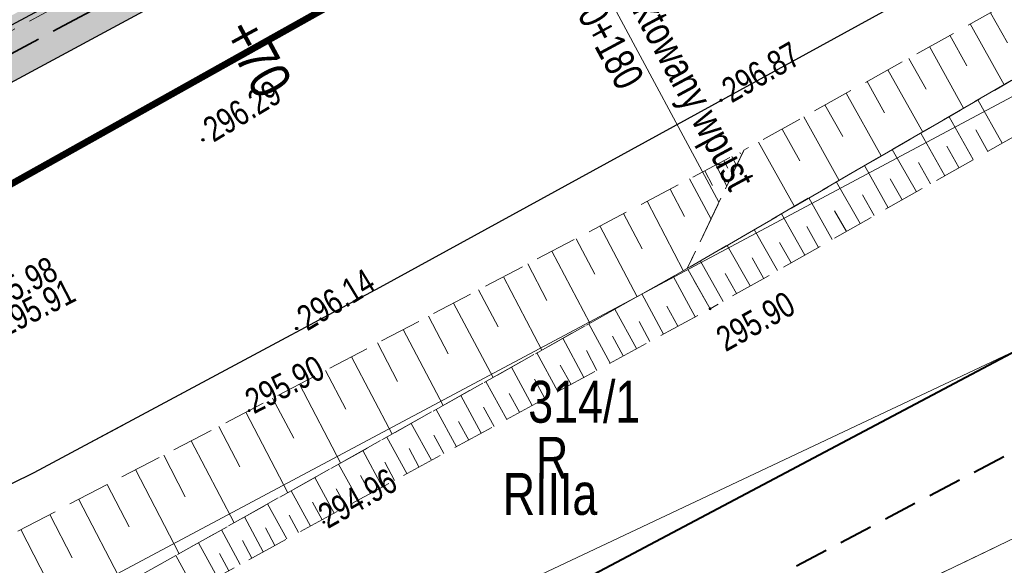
# Model space of a CAD drawing. Header units: metres. Extents: x 7437397 to 7437781, y 5556608 to 5556944.
# Tile 35 of 46: x 7437664 to 7437693, y 5556742 to 5556758. Entities that reach past the tile are written whole.
import ezdxf

# ---------------------------------------------------------------- set-up
doc = ezdxf.new("R2010")
doc.units = ezdxf.units.M
doc.header["$MEASUREMENT"] = 0
for name, pattern in [('314-500', [2.5, 2, -0.5]), ('BUBZ01-500', [1.75, 1.25, -0.5]), ('EGBU01-500', [1, 0.5, -0.5]), ('KTCR02-500', [1.5, 1, -0.5]), ('KTJZ01-500', [2, 1.5, -0.5])]:
    doc.linetypes.add(name, pattern=pattern)
for name, color, linetype, lineweight in [('_PROJ_ZAGOSPODAROWANIE', 7, 'Continuous', 13), ('ARCH_HATCH', 7, 'Continuous', 13), ('BUBZ01', 250, 'Continuous', 5), ('BUIB02_01', 250, 'Continuous', 5), ('D_kilometraz', 7, 'Continuous', 13), ('D_kraweznik', 7, 'Continuous', 30), ('D_obrzeze', 7, 'Continuous', 30), ('D_opisy', 7, 'Continuous', 13), ('EGBD03', 250, 'Continuous', 5), ('EGBK02', 250, 'Continuous', 5), ('EGBU01', 250, 'Continuous', 5), ('Elektryka_kanalizacja_technologiczna', 240, '314-500', 35), ('KTJZ01', 250, 'Continuous', 5), ('KTKR01', 250, 'Continuous', 5), ('MPZP', 250, 'Continuous', 5), ('punkt wysokościowy sztuczny', 7, 'Continuous', 5), ('RTPW01', 250, 'Continuous', 5), ('RTPW02', 250, 'Continuous', 5), ('rzedne dla projektanta', 250, 'Continuous', 5)]:
    doc.layers.add(name, color=color, linetype=linetype, lineweight=lineweight)
doc.styles.get("Standard").update_dxf_attribs({"font": 'txt.shx', "width": 0.75})
doc.styles.add('Style-Arial Narrow', font='ARIALN.TTF')

# ---------------------------------------------------------------- blocks, each defined once
blk = doc.blocks.new('PW02')
at = {"layer": 'punkt wysokościowy sztuczny', "linetype": 'Continuous', "lineweight": 13}
h = blk.add_hatch(color=0, dxfattribs=at)
edge = h.paths.add_edge_path()
edge.add_arc((0, 0), 0.45, 0, 360)

msp = doc.modelspace()

# ---------------------------------------------------------------- hatches: boundary and pattern name
at = {"layer": '_PROJ_ZAGOSPODAROWANIE'}
h = msp.add_hatch(dxfattribs=at)
h.set_pattern_fill('AR-CONC', color=251, scale=0.1, style=0)
h.set_pattern_definition([(50, (0, 0), (0.7172601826, -0.062752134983), [0.075, -0.825]), (355, (0, 0), (-0.138751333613, 0.7521921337), [0.06, -0.66]), (100.45144446, (0.0598, -0.0052), (0.578508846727, 0.68943999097), [0.063740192, -0.701142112]), (46.1842, (0, 0.2), (1.06724133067, -0.16551928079), [0.1125, -1.2375]), (96.63563549, (0.0889, 0.1862), (0.93466194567, 0.97411860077), [0.095610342, -1.05171376]), (351.18416399, (0, 0.2), (0.93466194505, 0.97411860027), [0.09, -0.990000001]), (21, (0.1, 0.15), (0.59690705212, -0.402618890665), [0.075, -0.825]), (326, (0.1, 0.15), (0.24331533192, 0.725150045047), [0.06, -0.66]), (71.45144474, (0.14974, 0.11645), (0.84022237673, 0.322531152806), [0.06374019, -0.701142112]), (37.5, (0, 0), (0.012159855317, 0.332893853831), [0, -0.652, 0, -0.67, 0, -0.6625]), (7.5, (0, 0), (0.263069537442, 0.394411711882), [0, -0.382, 0, -0.637, 0, -0.2525]), (327.5, (-0.223, 0), (0.5338224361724, -0.022554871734), [0, -0.25, 0, -0.78, 0, -1.035]), (317.5, (-0.323, 0), (0.583186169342, 0.100104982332), [0, -0.325, 0, -0.518, 0, -0.735])])
h.paths.add_polyline_path([(7437638.768, 5556745.033), (7437684.009, 5556769.397), (7437683.89, 5556769.617), (7437679.419, 5556767.209), (7437678.979, 5556766.972), (7437678.538, 5556766.734), (7437678.098, 5556766.497), (7437677.658, 5556766.26), (7437677.218, 5556766.023), (7437676.777, 5556765.786), (7437676.337, 5556765.549), (7437675.897, 5556765.312), (7437675.457, 5556765.075), (7437675.017, 5556764.838), (7437674.576, 5556764.601), (7437674.136, 5556764.364), (7437673.696, 5556764.127), (7437673.256, 5556763.89), (7437672.815, 5556763.652), (7437672.375, 5556763.415), (7437671.935, 5556763.178), (7437671.495, 5556762.941), (7437671.055, 5556762.704), (7437670.614, 5556762.467), (7437670.174, 5556762.23), (7437669.734, 5556761.993), (7437669.294, 5556761.756), (7437668.853, 5556761.519), (7437668.413, 5556761.282), (7437667.973, 5556761.045), (7437667.533, 5556760.808), (7437667.093, 5556760.571), (7437666.652, 5556760.333), (7437666.212, 5556760.096), (7437665.772, 5556759.859), (7437665.332, 5556759.622), (7437664.891, 5556759.385), (7437664.451, 5556759.148), (7437664.011, 5556758.911), (7437663.571, 5556758.674), (7437663.131, 5556758.437), (7437662.69, 5556758.2), (7437662.25, 5556757.963), (7437661.81, 5556757.726), (7437661.37, 5556757.489), (7437660.929, 5556757.251), (7437660.489, 5556757.014), (7437660.049, 5556756.777), (7437659.609, 5556756.54), (7437659.169, 5556756.303), (7437658.728, 5556756.066), (7437658.288, 5556755.829), (7437657.848, 5556755.592), (7437657.408, 5556755.355), (7437656.967, 5556755.118), (7437656.527, 5556754.881), (7437656.087, 5556754.644), (7437655.647, 5556754.407), (7437655.207, 5556754.169), (7437654.766, 5556753.932), (7437654.326, 5556753.695), (7437653.886, 5556753.458), (7437653.446, 5556753.221), (7437653.005, 5556752.984), (7437652.565, 5556752.747), (7437652.125, 5556752.51), (7437651.685, 5556752.273), (7437651.245, 5556752.036), (7437650.804, 5556751.799), (7437650.364, 5556751.562), (7437649.924, 5556751.325), (7437649.484, 5556751.088), (7437649.043, 5556750.85), (7437648.603, 5556750.613), (7437648.163, 5556750.376), (7437647.723, 5556750.139), (7437647.283, 5556749.902), (7437646.842, 5556749.665), (7437646.402, 5556749.428), (7437645.962, 5556749.191), (7437645.522, 5556748.954), (7437645.081, 5556748.717), (7437644.641, 5556748.48), (7437644.201, 5556748.243), (7437643.761, 5556748.006), (7437643.321, 5556747.768), (7437642.88, 5556747.531), (7437642.44, 5556747.294), (7437642, 5556747.057), (7437641.56, 5556746.82), (7437641.119, 5556746.583), (7437640.679, 5556746.346), (7437639.24, 5556745.571), (7437638.65, 5556745.253)])
at = {"layer": 'ARCH_HATCH', "linetype": 'Continuous', "lineweight": 25}
h = msp.add_hatch(color=254, dxfattribs=at)
h.dxf.hatch_style = 1
h.paths.add_polyline_path([(7437684.009, 5556769.397), (7437638.768, 5556745.033), (7437640.8, 5556744.423), (7437651.173, 5556750.01), (7437651.613, 5556750.247), (7437652.141, 5556750.531), (7437652.582, 5556750.768), (7437678.765, 5556764.869, 0.109552)])

# ---------------------------------------------------------------- linework, layer by layer
at = {"layer": '_PROJ_ZAGOSPODAROWANIE', "linetype": '314-500'}
msp.add_lwpolyline([(7437574.98, 5556714.07, 0.2, 0.2, 0), (7437590.898, 5556722.559, 0.2, 0.2, 0), (7437596.853, 5556725.825, 0.2, 0.2, 0), (7437609.876, 5556733.065, 0.2, 0.2, 0), (7437612.907, 5556734.654, 0.2, 0.2, 0), (7437631.127, 5556743.978, 0.2, 0.2, 0), (7437638.748, 5556748.16, 0.2, 0.2, 0), (7437651.337, 5556755.099, 0.2, 0.2, 0), (7437661.046, 5556760.397, 0.2, 0.2, 0), (7437671.575, 5556766.01, 0.2, 0.2, 0), (7437677.838, 5556769.349, 0.2, 0.2, 0), (7437680.108, 5556770.559, 0.2, 0.2, 0), (7437683.04, 5556776.81, 0.2, 0.2, 0), (7437685.856, 5556778.354, 0.2, 0.2, 0), (7437690.99, 5556768.992, 0.2, 0.2, 0), (7437515.52, 5556670.824, 0, 0, 0)], format="xyseb", dxfattribs=at)
at = {"layer": 'BUBZ01', "color": 7, "linetype": 'BUBZ01-500', "lineweight": 13, "flags": 128}
for points in [[(7437746.872, 5556788.228), (7437746.063, 5556789.713), (7437714.33, 5556770.76), (7437685.28, 5556754.57), (7437683.59, 5556751.04), (7437715.37, 5556769.47), (7437746.872, 5556788.228)], [(7437747.563, 5556786.957), (7437746.872, 5556788.228), (7437715.37, 5556769.47), (7437683.59, 5556751.04), (7437684.27, 5556749.84), (7437716.3, 5556767.98), (7437747.563, 5556786.957)], [(7437683.59, 5556751.04), (7437663.9, 5556740), (7437649.42, 5556733.49), (7437648.7, 5556734.44), (7437648.34, 5556735.26), (7437670.51, 5556746.8), (7437685.28, 5556754.57), (7437683.59, 5556751.04)], [(7437649.42, 5556733.49), (7437663.9, 5556740), (7437683.59, 5556751.04), (7437684.27, 5556749.84), (7437664.32, 5556738.99), (7437649.73, 5556732.31), (7437649.42, 5556733.49)]]:
    msp.add_lwpolyline(points, close=True, dxfattribs=at)
msp.add_lwpolyline([(7437649.055, 5556752.478), (7437665.84, 5556761.7), (7437669.56, 5556761.45), (7437655.14, 5556753.67), (7437639.69, 5556745.22), (7437638.72, 5556747.2), (7437649.055, 5556752.478)], dxfattribs=at)
at = {"layer": 'BUBZ01', "color": 7, "linetype": 'Continuous', "lineweight": 13, "flags": 128}
for points in [[(7437692.64, 5556758.67), (7437693.15, 5556757.77)], [(7437692.04, 5556758.34), (7437693.05, 5556756.52)], [(7437691.43, 5556758), (7437691.94, 5556757.09)], [(7437690.82, 5556757.66), (7437691.84, 5556755.82)], [(7437690.2, 5556757.31), (7437690.72, 5556756.39)], [(7437689.58, 5556756.97), (7437690.62, 5556755.11)], [(7437688.96, 5556756.62), (7437689.48, 5556755.69)], [(7437688.33, 5556756.27), (7437689.38, 5556754.4)], [(7437692.99, 5556754.78), (7437692.26, 5556756.07)], [(7437687.7, 5556755.92), (7437688.23, 5556754.98)], [(7437687.07, 5556755.57), (7437688.12, 5556753.67)], [(7437692.13, 5556754.29), (7437691.41, 5556755.57)], [(7437686.42, 5556755.2), (7437686.95, 5556754.25)], [(7437691.28, 5556753.81), (7437690.56, 5556755.08)], [(7437692.56, 5556754.53), (7437692.2, 5556755.18)], [(7437685.72, 5556754.81), (7437686.79, 5556752.89)], [(7437685.16, 5556754.5), (7437685.18, 5556754.46)], [(7437690.43, 5556753.33), (7437689.71, 5556754.59)], [(7437691.7, 5556754.05), (7437691.34, 5556754.69)], [(7437684.68, 5556754.25), (7437684.8, 5556754.03)], [(7437684.92, 5556754.38), (7437685.06, 5556754.11)], [(7437690.85, 5556753.57), (7437690.49, 5556754.2)], [(7437684.11, 5556753.95), (7437684.34, 5556753.52)], [(7437684.44, 5556754.13), (7437684.77, 5556753.5)], [(7437689.59, 5556752.85), (7437688.88, 5556754.11)], [(7437683.66, 5556753.72), (7437684.3, 5556752.51)], [(7437688.75, 5556752.38), (7437688.05, 5556753.62)], [(7437690.01, 5556753.09), (7437689.65, 5556753.72)], [(7437683.08, 5556753.41), (7437683.51, 5556752.59)], [(7437682.39, 5556753.05), (7437683.47, 5556750.98)], [(7437687.92, 5556751.91), (7437687.22, 5556753.15)], [(7437689.17, 5556752.62), (7437688.82, 5556753.24)], [(7437688.34, 5556752.14), (7437687.99, 5556752.76)], [(7437681.69, 5556752.68), (7437682.24, 5556751.63)], [(7437687.1, 5556751.44), (7437686.4, 5556752.67)], [(7437680.98, 5556752.31), (7437682.09, 5556750.2)], [(7437686.28, 5556750.98), (7437685.59, 5556752.2)], [(7437687.51, 5556751.67), (7437687.16, 5556752.29)], [(7437680.27, 5556751.93), (7437680.83, 5556750.87)], [(7437686.69, 5556751.21), (7437686.34, 5556751.82)], [(7437679.55, 5556751.56), (7437680.68, 5556749.41)], [(7437685.47, 5556750.52), (7437684.78, 5556751.73)], [(7437684.66, 5556750.06), (7437683.98, 5556751.26)], [(7437685.87, 5556750.75), (7437685.53, 5556751.36)], [(7437678.83, 5556751.18), (7437679.4, 5556750.09)], [(7437678.1, 5556750.79), (7437679.25, 5556748.6)], [(7437683.83, 5556749.6), (7437683.17, 5556750.81)], [(7437685.06, 5556750.29), (7437684.72, 5556750.89)], [(7437677.36, 5556750.4), (7437677.94, 5556749.3)], [(7437682.88, 5556749.08), (7437682.23, 5556750.28)], [(7437676.61, 5556750.01), (7437677.79, 5556747.79)], [(7437682.07, 5556748.65), (7437681.43, 5556749.83)], [(7437683.31, 5556749.32), (7437682.98, 5556749.92)], [(7437675.86, 5556749.62), (7437676.45, 5556748.49)], [(7437675.11, 5556749.22), (7437676.3, 5556746.95)], [(7437681.29, 5556748.22), (7437680.65, 5556749.39)], [(7437682.47, 5556748.86), (7437682.15, 5556749.46)], [(7437680.5, 5556747.79), (7437679.87, 5556748.96)], [(7437681.68, 5556748.43), (7437681.36, 5556749.02)], [(7437674.34, 5556748.82), (7437674.94, 5556747.67)], [(7437680.89, 5556748), (7437680.58, 5556748.59)], [(7437673.57, 5556748.41), (7437674.78, 5556746.1)], [(7437679.73, 5556747.37), (7437679.1, 5556748.52)], [(7437672.79, 5556748), (7437673.4, 5556746.84)], [(7437678.96, 5556746.95), (7437678.34, 5556748.1)], [(7437680.12, 5556747.58), (7437679.8, 5556748.16)], [(7437679.34, 5556747.16), (7437679.03, 5556747.74)], [(7437672.01, 5556747.59), (7437673.24, 5556745.24)], [(7437678.2, 5556746.54), (7437677.58, 5556747.67)], [(7437671.21, 5556747.17), (7437671.84, 5556745.98)], [(7437677.44, 5556746.13), (7437676.83, 5556747.25)], [(7437678.58, 5556746.75), (7437678.27, 5556747.31)], [(7437676.7, 5556745.72), (7437676.09, 5556746.83)], [(7437677.82, 5556746.33), (7437677.51, 5556746.9)], [(7437670.41, 5556746.75), (7437671.66, 5556744.35)], [(7437669.6, 5556746.33), (7437670.23, 5556745.12)], [(7437675.95, 5556745.32), (7437675.35, 5556746.42)], [(7437677.07, 5556745.92), (7437676.76, 5556746.48)], [(7437675.22, 5556744.92), (7437674.62, 5556746.01)], [(7437676.32, 5556745.52), (7437676.02, 5556746.07)], [(7437668.78, 5556745.9), (7437670.06, 5556743.45)], [(7437675.58, 5556745.12), (7437675.29, 5556745.67)], [(7437667.96, 5556745.47), (7437668.6, 5556744.23)], [(7437674.49, 5556744.52), (7437673.9, 5556745.61)], [(7437673.77, 5556744.13), (7437673.18, 5556745.2)], [(7437674.85, 5556744.72), (7437674.56, 5556745.26)], [(7437667.12, 5556745.04), (7437668.42, 5556742.53)], [(7437673.05, 5556743.74), (7437672.47, 5556744.8)], [(7437674.13, 5556744.32), (7437673.83, 5556744.86)], [(7437666.27, 5556744.6), (7437666.93, 5556743.33)], [(7437673.41, 5556743.93), (7437673.11, 5556744.47)], [(7437672.34, 5556743.35), (7437671.76, 5556744.41)], [(7437665.42, 5556744.15), (7437666.75, 5556741.6)], [(7437671.63, 5556742.97), (7437671.06, 5556744.02)], [(7437672.69, 5556743.54), (7437672.4, 5556744.07)], [(7437664.56, 5556743.7), (7437665.23, 5556742.41)], [(7437670.93, 5556742.59), (7437670.37, 5556743.63)], [(7437671.98, 5556743.16), (7437671.7, 5556743.68)], [(7437671.28, 5556742.78), (7437671, 5556743.3)], [(7437663.69, 5556743.25), (7437665.04, 5556740.64)], [(7437670.24, 5556742.21), (7437669.68, 5556743.24)], [(7437669.55, 5556741.84), (7437669, 5556742.86)], [(7437670.59, 5556742.4), (7437670.31, 5556742.92)], [(7437668.87, 5556741.47), (7437668.32, 5556742.48)], [(7437669.9, 5556742.02), (7437669.62, 5556742.54)]]:
    msp.add_lwpolyline(points, dxfattribs=at)
at = {"layer": 'BUIB02_01', "color": 212, "linetype": 'Continuous', "lineweight": 40}
msp.add_line((7437677.78, 5556740.325), (7437751.665, 5556779.421), dxfattribs=at)
at = {"layer": 'D_kraweznik'}
msp.add_line((7437640.8, 5556744.423), (7437678.765, 5556764.869), dxfattribs=at)
at = {"layer": 'D_obrzeze'}
msp.add_line((7437634.321, 5556742.638), (7437684.009, 5556769.397), dxfattribs=at)
at = {"layer": 'D_opisy'}
msp.add_line((7437678.291, 5556764.613), (7437684.536, 5556753.016), dxfattribs=at)
at = {"layer": 'EGBD03', "color": 96, "linetype": 'Continuous', "lineweight": 13, "flags": 128}
for points in [[(7437666.4, 5556741.84), (7437693.3, 5556756.17)], [(7437668.45, 5556736.83), (7437696.39, 5556750.01)], [(7437679.77, 5556736.46), (7437695.02, 5556743.8)]]:
    msp.add_lwpolyline(points, dxfattribs=at)
at = {"layer": 'EGBU01', "color": 96, "linetype": 'EGBU01-500', "lineweight": 13, "flags": 128}
for points in [[(7437679.77, 5556736.46), (7437695.02, 5556743.8)], [(7437695.02, 5556743.8), (7437679.77, 5556736.46)]]:
    msp.add_lwpolyline(points, dxfattribs=at)
at = {"layer": 'Elektryka_kanalizacja_technologiczna'}
msp.add_line((7437640.444, 5556745.084), (7437678.375, 5556765.511), dxfattribs=at)
at = {"layer": 'KTJZ01', "color": 7, "linetype": 'KTJZ01-500', "lineweight": 13, "flags": 128}
msp.add_lwpolyline([(7437487.24, 5556665.88), (7437500.01, 5556668.65), (7437509.93, 5556671.34), (7437514.81, 5556672.66), (7437528.54, 5556677.57), (7437546.18, 5556685.08), (7437562.31, 5556693.39), (7437575.78, 5556700.17), (7437584.6, 5556705.2), (7437599.33, 5556712.79), (7437607.41, 5556717.03), (7437624.22, 5556725.75), (7437636.91, 5556731.79), (7437639.91, 5556733.3), (7437648.13, 5556737.1), (7437664.08, 5556744.94), (7437674.41, 5556750.47), (7437695.47, 5556762.01), (7437726.23, 5556778.98), (7437745.592, 5556790.579), (7437740.524, 5556799.89), (7437726.071, 5556794.065), (7437721.424, 5556793.261), (7437718.653, 5556793.684), (7437716.454, 5556794.853), (7437714.78, 5556796.65), (7437713.44, 5556798.18), (7437704.05, 5556814.76), (7437696.46, 5556806.77), (7437698.53, 5556806.84), (7437700.74, 5556806.26), (7437702.79, 5556804.94), (7437704.06, 5556803.16), (7437709.44, 5556793.77), (7437711.44, 5556790.12), (7437712.13, 5556787.63), (7437712.21, 5556785.35), (7437711.59, 5556783.66), (7437709.87, 5556781.76), (7437701.28, 5556777.09), (7437699.42, 5556776.48), (7437697.78, 5556776.19), (7437695.76, 5556776.41), (7437693.65, 5556777.51), (7437692.09, 5556778.89), (7437690.49, 5556781.22), (7437685.25, 5556778.28), (7437686.1, 5556775.03), (7437686.085, 5556773.72), (7437685.81, 5556772.51), (7437685.3, 5556771.32), (7437684.475, 5556769.98), (7437683.43, 5556768.68), (7437682.12, 5556767.23), (7437680.52, 5556765.9), (7437679.609, 5556765.424), (7437667.4, 5556758.73), (7437656.58, 5556752.94), (7437646.03, 5556747.24), (7437635.04, 5556741.31), (7437625.46, 5556735.97), (7437617.31, 5556731.03), (7437610.73, 5556727.32), (7437599.83, 5556721.28), (7437592.56, 5556717.41), (7437581.48, 5556711.39), (7437572.19, 5556706.38), (7437570.63, 5556705.57), (7437559.43, 5556699.57), (7437555.27, 5556697.37), (7437547.58, 5556693.6), (7437542.1, 5556690.99), (7437536.78, 5556688.64), (7437527.13, 5556684.56), (7437524.75, 5556685.69), (7437522.99, 5556687.15), (7437521.44, 5556689.45), (7437520.46, 5556691.39), (7437515.43, 5556689.51), (7437516.09, 5556686.202), (7437515.98, 5556684.5), (7437514.73, 5556681.38), (7437513.55, 5556680.28), (7437512.1, 5556679.32), (7437507.87, 5556678.13), (7437498.81, 5556675.82), (7437492.9, 5556674.29)], dxfattribs=at)
at = {"layer": 'KTKR01', "color": 7, "linetype": 'Continuous', "lineweight": 30, "flags": 128}
msp.add_lwpolyline([(7437745.592, 5556790.579), (7437726.23, 5556778.98), (7437695.47, 5556762.01), (7437674.41, 5556750.47), (7437664.08, 5556744.94), (7437648.13, 5556737.1), (7437639.91, 5556733.3), (7437636.91, 5556731.79), (7437624.22, 5556725.75)], dxfattribs=at)
at = {"layer": 'MPZP', "color": 212, "linetype": 'KTCR02-500', "lineweight": 40, "flags": 128}
msp.add_lwpolyline([(7437480.406, 5556653.046), (7437497.678, 5556655.366), (7437530.257, 5556663.123), (7437555.691, 5556673.002), (7437601.685, 5556696.111), (7437651.01, 5556723.248), (7437712.92, 5556755.928), (7437752.943, 5556777.073)], dxfattribs=at)
at = {"layer": 'rzedne dla projektanta', "color": 7, "linetype": 'Continuous', "lineweight": 40}
for centre in [(7437684.6, 5556756.06), (7437669.13, 5556754.88), (7437671.93, 5556749.25)]:
    msp.add_circle(centre, 0.0225, dxfattribs=at)

# ---------------------------------------------------------------- block references
at = {"layer": 'RTPW02', "color": 7, "linetype": 'Continuous', "lineweight": 13, "xscale": 0.1, "yscale": 0.1, "zscale": 0.1}
for p in [(7437684.27, 5556749.84), (7437670.51, 5556746.8), (7437672.74, 5556743.47)]:
    msp.add_blockref('PW02', p, dxfattribs=at)

# ---------------------------------------------------------------- texts
at = {"layer": 'D_kilometraz', "insert": (7437670.197, 5556758.351), "char_height": 1.2, "attachment_point": 4, "rotation": 298.304, "line_spacing_factor": 1.6, "style": 'Style-Arial Narrow'}
msp.add_mtext('+70', dxfattribs=at)
at = {"layer": 'D_opisy', "insert": (7437681.681, 5556761.105), "char_height": 0.9, "attachment_point": 1, "rotation": 298.304}
msp.add_mtext('\\pt11;\\fArial|b0|i0|c238238|p39;Projektowany wpust\\Pkm 0+180', dxfattribs=at)
at = {"layer": 'EGBD03', "color": 96, "linetype": 'Continuous', "lineweight": 30, "insert": (7437678.842, 5556746.422), "char_height": 1.25, "attachment_point": 7, "line_spacing_factor": 0.6}
msp.add_mtext('\\FWORKING_1250;\\H1x;\\W0.8;314/1', dxfattribs=at)
at = {"layer": 'EGBK02', "color": 96, "linetype": 'Continuous', "lineweight": 30, "insert": (7437678.082, 5556744.939), "char_height": 1.25, "attachment_point": 1, "line_spacing_factor": 0.6}
msp.add_mtext('\\FWORKING_1250;\\H1x;\\W0.8;RIIIa', dxfattribs=at)
at = {"layer": 'EGBU01', "color": 96, "linetype": 'Continuous', "lineweight": 30, "insert": (7437679.073, 5556744.768), "char_height": 1.25, "attachment_point": 7, "line_spacing_factor": 0.6}
msp.add_mtext('\\FWORKING_1250;\\H1x;\\W0.8;R', dxfattribs=at)
at = {"layer": 'RTPW01', "color": 7, "linetype": 'Continuous', "lineweight": 13, "char_height": 0.75, "attachment_point": 7, "line_spacing_factor": 0.6}
for s, insert, rotation in [('\\FWORKING_1250;\\H1x;\\W0.8;295.90', (7437684.742, 5556748.532), 29.171), ('\\FWORKING_1250;\\H1x;\\W0.8;295.90', (7437670.655, 5556746.678), 27.3), ('\\FWORKING_1250;\\H1x;\\W0.8;294.96', (7437672.863, 5556743.252), 29.421)]:
    msp.add_mtext(s, dxfattribs=dict(at, insert=insert, rotation=rotation))
at = {"layer": 'rzedne dla projektanta', "color": 7, "linetype": 'Continuous', "lineweight": 0, "char_height": 0.75, "attachment_point": 7, "line_spacing_factor": 0.6}
for s, insert, rotation in [('\\FWORKING_1250;\\H1x;\\W0.8; 296.87', (7437684.725, 5556755.843), 29.9914), ('\\FWORKING_1250;\\H1x;\\W0.8; 296.29', (7437669.259, 5556754.666), 31.1664), ('\\FWORKING_1250;\\H1x;\\W0.8; 295.98', (7437662.482, 5556749.527), 27.1617), ('\\FWORKING_1250;\\H1x;\\W0.8; 296.14', (7437672.059, 5556749.036), 31.1664), ('\\FWORKING_1250;\\H1x;\\W0.8; 295.91', (7437663.016, 5556748.867), 27.1617)]:
    msp.add_mtext(s, dxfattribs=dict(at, insert=insert, rotation=rotation))

doc.saveas('drawing.dxf')
